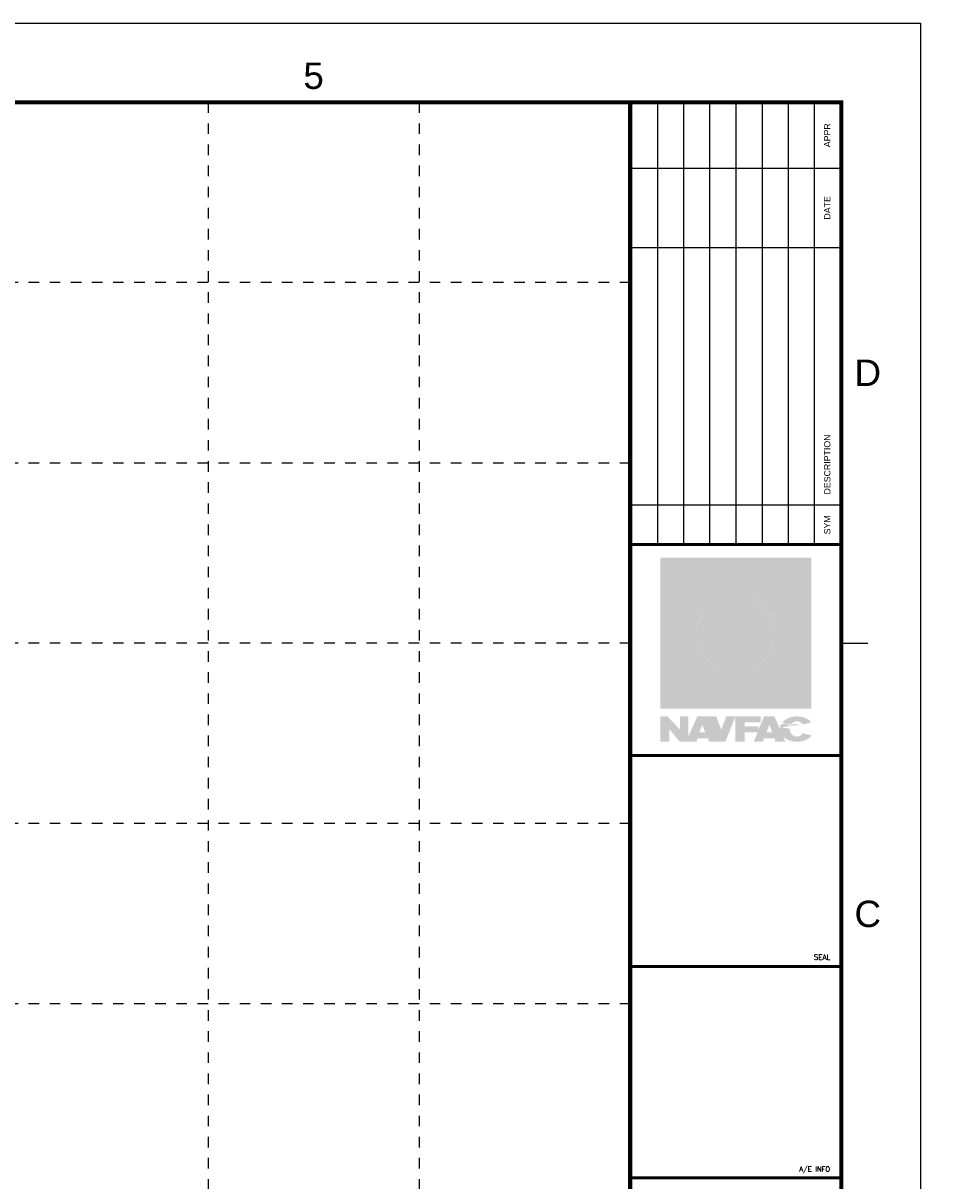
# Model space of a CAD drawing. Header units: inches. Extents: x 0 to 34.1, y 0 to 22.
# Tile 5 of 5: x 25.5 to 34.1, y 11 to 22. Entities that reach past the tile are written whole.
import ezdxf
from ezdxf.enums import TextEntityAlignment as Align

# ---------------------------------------------------------------- set-up
doc = ezdxf.new("R2010")
doc.units = ezdxf.units.IN
doc.header["$MEASUREMENT"] = 0
doc.linetypes.add('DEMO8', pattern=[0.09375, 0.03125, -0.0625])
for name, color, linetype in [('G-ANNO-TTLB', 7, 'Continuous'), ('G-ANNO-TTLB-GRID', 8, 'DEMO8'), ('G-ANNO-TTLB-LABL', 2, 'Continuous'), ('G-ANNO-TTLB-SEAL', 150, 'Continuous')]:
    doc.layers.add(name, color=color, linetype=linetype)
doc.layers.add('G-ANNO-TTLB-NPLT', color=2, linetype='Continuous', plot=False)
doc.styles.add('ROMANS', font='ROMANS.shx', dxfattribs={"width": 0.8})
doc.styles.add('Text', font='arial.ttf', dxfattribs={"width": 0.8})

# ---------------------------------------------------------------- blocks, each defined once
blk = doc.blocks.new('NAVFAC')
at = {"layer": 'G-ANNO-TTLB-SEAL'}
h = blk.add_hatch(color=140, dxfattribs=at)
h.paths.add_polyline_path([(0.325, 0.485), (1.675, 0.485), (1.675, 1.835), (0.325, 1.835)], flags=16)
h.paths.add_polyline_path([(0.285, 0.445), (1.715, 0.445), (1.715, 1.875), (0.285, 1.875)])
edge = h.paths.add_edge_path()
edge.add_line((0, 0.445), (2.838, 0.445))
h = blk.add_hatch(color=40, dxfattribs=at)
h.paths.add_polyline_path([(0.325, 1.53), (0.325, 1.49), (0.833, 1.49, 0.268012), (0.631, 1.18), (0.325, 1.18), (0.325, 1.14), (0.631, 1.14, 0.268012), (0.833, 0.83), (0.325, 0.83), (0.325, 0.79), (0.98, 0.79), (0.98, 0.485), (1.02, 0.485), (1.02, 0.79), (1.36, 0.79), (1.36, 0.83), (1.167, 0.83, 0.268012), (1.369, 1.14), (1.675, 1.14), (1.675, 1.18), (1.369, 1.18, 0.268012), (1.167, 1.49), (1.36, 1.49), (1.36, 1.53), (1.02, 1.53), (1.02, 1.835), (0.98, 1.835), (0.98, 1.53)])
h.paths.add_polyline_path([(0.98, 1.489), (0.98, 1.18), (0.671, 1.18, -0.37912)], flags=16)
h.paths.add_polyline_path([(1.02, 1.489, -0.37912), (1.329, 1.18), (1.02, 1.18)], flags=16)
h.paths.add_polyline_path([(0.98, 1.14), (0.671, 1.14, 0.37912), (0.98, 0.831)], flags=17)
h.paths.add_polyline_path([(1.02, 1.14), (1.02, 0.831, 0.37912), (1.329, 1.14)], flags=17)
h = blk.add_hatch(color=166, dxfattribs=at)
h.paths.add_polyline_path([(0.831, 1.6, 0.055272), (0.325, 1.726), (0.325, 1.53), (0.798, 1.53, 0.019755)])
h.paths.add_polyline_path([(0.776, 1.49), (0.325, 1.49), (0.325, 1.28, -0.049243), (0.501, 1.184, 0.071138), (0.7, 1.377, -0.013278), (0.712, 1.392, 0.029969)])
h.paths.add_polyline_path([(0.325, 1.236), (0.325, 1.18), (0.433, 1.18, 0.031281)])
h.paths.add_polyline_path([(0.433, 1.14), (0.325, 1.14), (0.325, 1.084, 0.031281)])
h.paths.add_polyline_path([(0.501, 1.136, -0.049243), (0.325, 1.04), (0.325, 0.83), (0.776, 0.83, 0.029969), (0.712, 0.928, -0.013278), (0.7, 0.943, 0.071138)])
h.paths.add_polyline_path([(0.798, 0.79), (0.325, 0.79), (0.325, 0.594, 0.055272), (0.831, 0.72, 0.019755)])
h.paths.add_polyline_path([(0.98, 0.737, -0.0711), (0.325, 0.554), (0.325, 0.485), (0.98, 0.485)])
h.paths.add_polyline_path([(0.98, 0.781), (0.98, 0.79), (0.843, 0.79, -0.015048), (0.868, 0.734, 0.012843)])
h.paths.add_polyline_path([(1.675, 1.14), (1.607, 1.14, -0.053046), (1.193, 0.844, -0.01966), (1.167, 0.83), (1.36, 0.83), (1.36, 0.79), (1.091, 0.79, -0.008244), (1.02, 0.755), (1.02, 0.485), (1.675, 0.485)])
h.paths.add_polyline_path([(1.546, 1.14), (1.369, 1.14, -0.125067), (1.315, 0.966, 0.030573)], flags=17)
h.paths.add_polyline_path([(1.329, 1.14), (1.02, 1.14), (1.02, 0.831, 0.37912)])
h.paths.add_polyline_path([(1.315, 1.354, -0.125067), (1.369, 1.18), (1.546, 1.18, 0.030573)])
h.paths.add_polyline_path([(1.172, 1.441, 0.00288), (1.149, 1.455, 0.10202), (1.02, 1.489), (1.02, 1.18), (1.329, 1.18, 0.244788)], flags=17)
h.paths.add_polyline_path([(1.675, 1.835), (1.02, 1.835), (1.02, 1.565, -0.008244), (1.091, 1.53), (1.36, 1.53), (1.36, 1.49), (1.167, 1.49, -0.01966), (1.193, 1.476, -0.053046), (1.607, 1.18), (1.675, 1.18)])
h.paths.add_polyline_path([(0.868, 1.586, -0.015048), (0.843, 1.53), (0.98, 1.53), (0.98, 1.539, 0.012843)])
h.paths.add_polyline_path([(0.641, 1.251, -0.026302), (0.561, 1.18), (0.631, 1.18, -0.048514)])
h.paths.add_polyline_path([(0.631, 1.14), (0.561, 1.14, -0.026302), (0.641, 1.069, -0.048514)])
h.paths.add_polyline_path([(0.833, 1.49), (0.822, 1.49, -0.00226), (0.818, 1.482, -0.011518)])
h.paths.add_polyline_path([(0.818, 0.838, -0.00226), (0.822, 0.83), (0.833, 0.83, -0.011518)])
h.paths.add_polyline_path([(0.98, 1.835), (0.325, 1.835), (0.325, 1.766, -0.0711), (0.98, 1.583)])
h.paths.add_polyline_path([(0.98, 1.489, 0.37912), (0.671, 1.18), (0.98, 1.18)])
h.paths.add_polyline_path([(0.98, 1.14), (0.671, 1.14, 0.37912), (0.98, 0.831)])
h = blk.add_hatch(color=143, dxfattribs=at)
h.paths.add_polyline_path([(0.325, 1.766), (0.325, 1.726, -0.055272), (0.831, 1.6, -0.019755), (0.798, 1.53), (0.843, 1.53, 0.015048), (0.868, 1.586, -0.012843), (0.98, 1.539), (0.98, 1.583, 0.0711)])
h.paths.add_polyline_path([(0.501, 1.184, 0.049243), (0.325, 1.28), (0.325, 1.236, -0.031281), (0.433, 1.18), (0.561, 1.18, 0.026302), (0.641, 1.251, -0.094574), (0.7, 1.377, -0.071138)])
h.paths.add_polyline_path([(0.325, 1.084), (0.325, 1.04, 0.049243), (0.501, 1.136, -0.071138), (0.7, 0.943, -0.094574), (0.641, 1.069, 0.026302), (0.561, 1.14), (0.433, 1.14, -0.031281)])
h.paths.add_polyline_path([(0.712, 1.392, -0.094574), (0.818, 1.482, 0.00226), (0.822, 1.49), (0.776, 1.49, -0.029969)])
h.paths.add_polyline_path([(0.776, 0.83), (0.822, 0.83, 0.00226), (0.818, 0.838, -0.094574), (0.712, 0.928, -0.029969)])
h.paths.add_polyline_path([(0.831, 0.72, -0.055272), (0.325, 0.594), (0.325, 0.554, 0.0711), (0.98, 0.737), (0.98, 0.781, -0.012843), (0.868, 0.734, 0.015048), (0.843, 0.79), (0.798, 0.79, -0.019755)])
h.paths.add_polyline_path([(1.091, 0.79), (1.02, 0.79), (1.02, 0.755, 0.008244)])
h.paths.add_polyline_path([(1.02, 1.565), (1.02, 1.53), (1.091, 1.53, 0.008244)])
h.paths.add_polyline_path([(1.546, 1.18), (1.607, 1.18, 0.053046), (1.193, 1.476, -0.118327), (1.315, 1.354, -0.030573)])
h.paths.add_polyline_path([(1.315, 0.966, -0.118327), (1.193, 0.844, 0.053046), (1.607, 1.14), (1.546, 1.14, -0.030573)])
h = blk.add_hatch(color=166, dxfattribs=at)
h.paths.add_polyline_path([(0.549, 0.37), (0.47, 0.37), (0.47, 0.246), (0.353, 0.37), (0.285, 0.37), (0.285, 0.13), (0.369, 0.13), (0.369, 0.25), (0.47, 0.13), (0.549, 0.13, -0.067631), (0.853, 0.268), (0.815, 0.37), (0.635, 0.37), (0.549, 0.178)])
h.paths.add_polyline_path([(0.656, 0.219), (0.681, 0.293), (0.711, 0.219)], flags=16)
h.paths.add_polyline_path([(0.996, 0.37), (0.909, 0.37), (0.874, 0.274, -0.019284), (0.967, 0.296)])
h.paths.add_polyline_path([(1.234, 0.37), (0.996, 0.37), (0.996, 0.302, -0.048177), (1.234, 0.32)])
h.paths.add_polyline_path([(0.932, 0.208, 0.041487), (0.748, 0.13), (0.901, 0.13)])
edge = h.paths.add_edge_path()
edge.add_line((1.083, 0.219), (1.206, 0.219))
edge.add_line((1.206, 0.219), (1.17, 0.13))
edge.add_line((1.17, 0.13), (1.258, 0.13))
edge.add_line((1.258, 0.13), (1.267, 0.164))
edge.add_line((1.267, 0.164), (1.366, 0.164))
edge.add_line((1.366, 0.164), (1.376, 0.13))
edge.add_line((1.376, 0.13), (1.47, 0.13))
edge.add_line((1.47, 0.13), (1.449, 0.178))
edge.add_ellipse((1.579, 0.25), major_axis=(-0.162, 0), ratio=0.742988, start_angle=396.8416, end_angle=450)
edge.add_ellipse((1.579, 0.25), major_axis=(-0.162, 0), ratio=0.742988, start_angle=450, end_angle=509.8272)
edge.add_line((1.718, 0.19), (1.636, 0.211))
edge.add_ellipse((1.579, 0.252), major_axis=(0, 0.0731), ratio=0.952951, start_angle=448.8755, end_angle=595.5772, ccw=False)
edge.add_arc((1.312, -0.936), 1.206, 80.5844, 84.9256)
edge.add_ellipse((1.579, 0.25), major_axis=(-0.162, 0), ratio=0.742988, start_angle=352.8017, end_angle=358.8822)
edge.add_line((1.417, 0.252), (1.411, 0.266))
edge.add_arc((1.312, -0.936), 1.206, 85.2598, 89.2852)
edge.add_line((1.327, 0.27), (1.345, 0.219))
edge.add_line((1.345, 0.219), (1.291, 0.219))
edge.add_line((1.291, 0.219), (1.31, 0.27))
edge.add_arc((1.312, -0.936), 1.206, 90.0972, 94.2112)
edge.add_line((1.223, 0.267), (1.212, 0.241))
edge.add_line((1.212, 0.241), (1.212, 0.266))
edge.add_arc((1.312, -0.936), 1.206, 94.7339, 105.153)
edge.add_line((0.996, 0.228), (0.996, 0.13))
edge.add_line((0.996, 0.13), (1.083, 0.13))
edge.add_line((1.083, 0.13), (1.083, 0.219))
h.paths.add_polyline_path([(1.366, 0.37), (1.267, 0.37), (1.246, 0.319, -0.030032), (1.394, 0.306)])
edge = h.paths.add_edge_path()
edge.add_ellipse((1.579, 0.25), major_axis=(-0.162, 0), ratio=0.742988, start_angle=212.0933, end_angle=335.5288)
edge.add_arc((1.208, -0.92), 1.24, 75.6837, 79.6232, ccw=False)
edge.add_ellipse((1.579, 0.252), major_axis=(0, 0.0731), ratio=0.952951, start_angle=304.4228, end_angle=426.2683, ccw=False)
edge.add_line((1.636, 0.293), (1.715, 0.314))
h = blk.add_hatch(color=140, dxfattribs=at)
h.paths.add_polyline_path([(0.967, 0.296, 0.019284), (0.874, 0.274), (0.862, 0.242), (0.853, 0.268, 0.067631), (0.549, 0.13), (0.627, 0.13), (0.638, 0.164), (0.734, 0.164), (0.748, 0.13, -0.041487), (0.932, 0.208)])
h.paths.add_polyline_path([(1.083, 0.314, 0.017609), (0.996, 0.302), (0.996, 0.228, -0.045493), (1.212, 0.266), (1.212, 0.277), (1.083, 0.277)])
h.paths.add_polyline_path([(1.234, 0.32, 0.030542), (1.083, 0.314), (1.234, 0.314)])
h.paths.add_polyline_path([(1.318, 0.293), (1.327, 0.27, -0.017566), (1.411, 0.266), (1.394, 0.306, 0.030032), (1.246, 0.319), (1.223, 0.267, -0.017952), (1.31, 0.27)])
edge = h.paths.add_edge_path()
edge.add_arc((1.208, -0.92), 1.24, 75.6837, 79.6232)
edge.add_ellipse((1.579, 0.25), major_axis=(-0.162, 0), ratio=0.742988, start_angle=335.5288, end_angle=352.8017)
edge.add_arc((1.312, -0.936), 1.206, 80.5844, 84.9256, ccw=False)
edge.add_ellipse((1.579, 0.252), major_axis=(0, 0.0731), ratio=0.952951, start_angle=426.2683, end_angle=448.8755, ccw=False)
at = {"layer": 'Defpoints'}
blk.add_lwpolyline([(0, 0), (2, 0), (2, 2), (0, 2)], close=True, dxfattribs=at)
blk = doc.blocks.new('NFM_SHEET_BORDER')
at = {"layer": 'Defpoints'}
blk.add_point((34, 22), dxfattribs=at)
at = {"layer": 'G-ANNO-TTLB', "color": 173}
blk.add_line((33.25, 16.125), (33.5, 16.125), dxfattribs=at)
at = {"layer": 'G-ANNO-TTLB', "color": 6, "const_width": 0.04}
blk.add_lwpolyline([(1.25, 21.25), (33.25, 21.25), (33.25, 0.75), (1.25, 0.75)], close=True, dxfattribs=at)
blk.add_lwpolyline([(31.25, 21.25), (31.25, 0.75)], dxfattribs=at)
at = {"layer": 'G-ANNO-TTLB', "color": 3, "const_width": 0.028}
for points in [[(31.25, 15.062), (33.25, 15.062)], [(33.25, 13.062), (31.25, 13.062)], [(33.25, 11.062), (31.25, 11.062)]]:
    blk.add_lwpolyline(points, dxfattribs=at)
at = {"layer": 'G-ANNO-TTLB-GRID'}
for p, q in [((27.25, 21.25), (27.25, 0.75)), ((29.25, 21.25), (29.25, 0.75)), ((31.25, 19.542), (1.25, 19.542)), ((31.25, 17.833), (1.25, 17.833)), ((31.25, 16.125), (1.25, 16.125)), ((31.25, 14.417), (1.25, 14.417)), ((31.25, 12.708), (1.25, 12.708))]:
    blk.add_line(p, q, dxfattribs=at)
at = {"layer": 'G-ANNO-TTLB-LABL'}
for p, q in [((31.507, 21.25), (31.507, 17.062)), ((31.755, 21.25), (31.755, 17.062)), ((32.002, 21.25), (32.002, 17.062)), ((32.25, 21.25), (32.25, 17.062)), ((32.498, 21.25), (32.498, 17.062)), ((32.745, 21.25), (32.745, 17.062)), ((32.993, 21.25), (32.993, 17.062)), ((31.25, 20.625), (33.25, 20.625)), ((31.25, 19.875), (33.25, 19.875)), ((31.25, 17.438), (33.25, 17.438))]:
    blk.add_line(p, q, dxfattribs=at)
at = {"layer": 'G-ANNO-TTLB-LABL', "color": 3, "const_width": 0.028}
blk.add_lwpolyline([(33.25, 17.062), (31.25, 17.062)], dxfattribs=at)
at = {"layer": 'G-ANNO-TTLB-NPLT'}
blk.add_lwpolyline([(0, 0), (0, 22), (34, 22), (34, 0)], close=True, dxfattribs=at)
blk.add_blockref('NAVFAC', (31.25, 15.062))
at = {"layer": 'G-ANNO-TTLB', "color": 132, "style": 'Text'}
for s, p in [('5', (28.25, 21.5)), ('D', (33.5, 18.688)), ('C', (33.5, 13.562))]:
    blk.add_text(s, height=0.25, dxfattribs=at).set_placement(p, align=Align.MIDDLE)
at = {"layer": 'G-ANNO-TTLB', "color": 1, "style": 'ROMANS'}
for s, height, p in [('SEAL', 0.0497, (32.989, 13.127)), ('A/E INFO', 0.0469, (32.851, 11.12))]:
    blk.add_text(s, height=height, rotation=0.0001, dxfattribs=at).set_placement(p)
at = {"layer": 'G-ANNO-TTLB-LABL', "style": 'Text'}
for s, p in [('APPR', (33.116, 20.938)), ('DATE', (33.116, 20.25)), ('DESCRIPTION', (33.116, 17.819)), ('SYM', (33.116, 17.247))]:
    blk.add_text(s, height=0.0596, rotation=90.0001, dxfattribs=at).set_placement(p, align=Align.MIDDLE)

msp = doc.modelspace()

# ---------------------------------------------------------------- block references
msp.add_blockref('NFM_SHEET_BORDER', (0, 0))

doc.saveas('drawing.dxf')
